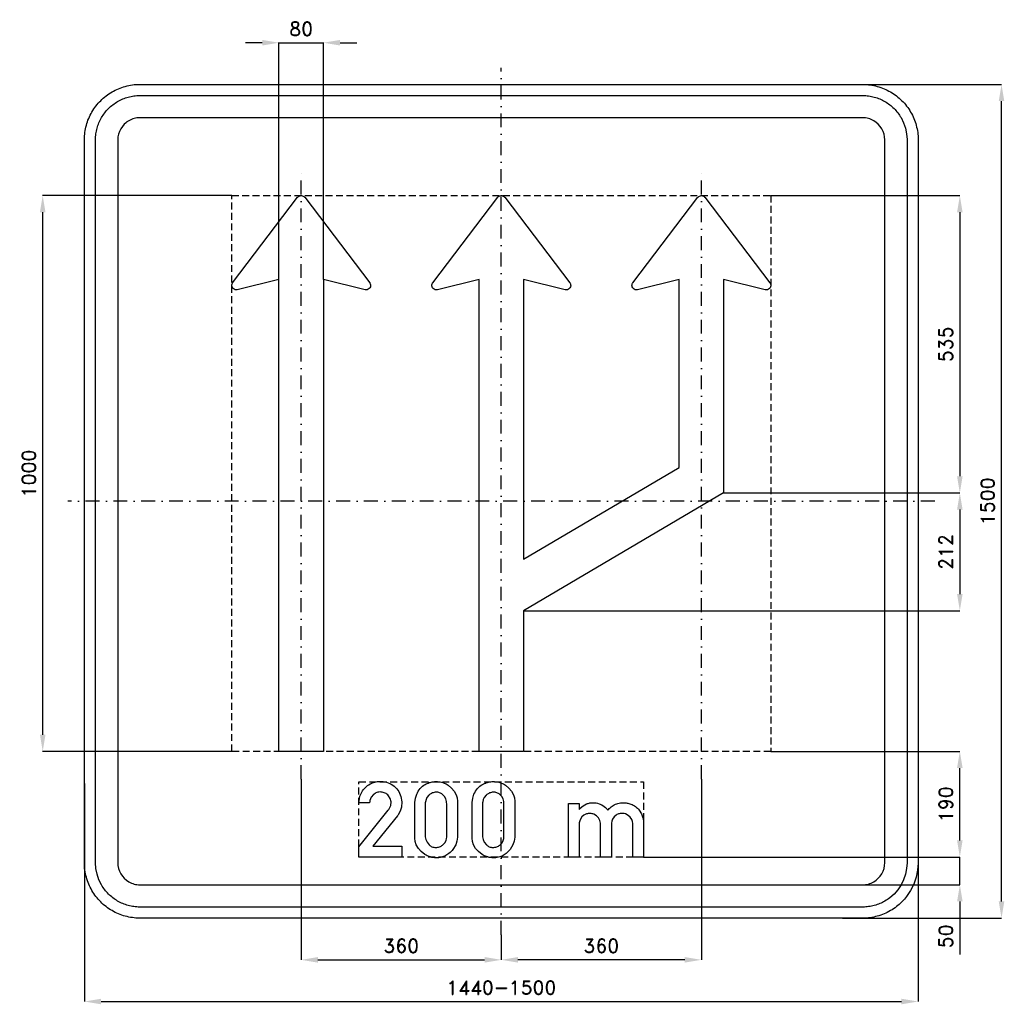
# Model space of a CAD drawing. Header units: millimetres. Extents: x -866 to 905, y -905 to 866.
import ezdxf

# ---------------------------------------------------------------- set-up
doc = ezdxf.new("R2010")
doc.units = ezdxf.units.MM
doc.header["$LTSCALE"] = 5
doc.linetypes.add('ČERCHOVANÁX2', pattern=[2, 1, -0.5, 0, -0.5])
doc.linetypes.add('ČÁRKOVANÁX2', pattern=[1.5, 1, -0.5])
doc.layers.add('Kóty', color=2, linetype='Continuous')
doc.layers.add('Značka', color=7, linetype='Continuous')
doc.styles.get("Standard").update_dxf_attribs({"font": 'romand.shx', "height": 25})
doc.dimstyles.get("Standard").update_dxf_attribs({"dimtxt": 25, "dimasz": 30, "dimexe": 0.18, "dimexo": 0.0625, "dimgap": 12.5, "dimtad": 1, "dimdec": 0, "dimzin": 0, "dimdsep": 46, "dimtxsty": 'Standard', "dimcen": 0.09, "dimadec": 0, "dimazin": 0, "dimtfac": 1, "dimtdec": 0, "dimtofl": 0, "dimtmove": 0, "dimatfit": 3, "dimfxl": 1, "dimtolj": 1, "dimtzin": 0, "dimarcsym": 0})

# ---------------------------------------------------------------- blocks, each defined once
blk = doc.blocks.new('*D0')
at = {"layer": 'Defpoints', "color": 0, "transparency": 16777216}
for p in [(-360, -500), (0, -780.0625), (0, -825)]:
    blk.add_point(p, dxfattribs=at)
at = {"layer": 'Kóty', "color": 0, "lineweight": -2, "transparency": 16777216}
for p, q in [((-360, -500.0625), (-360, -825.18)), ((0, -780.125), (0, -825.18)), ((-330, -825), (-30, -825))]:
    blk.add_line(p, q, dxfattribs=at)
at = {"layer": 'Kóty', "color": 0, "transparency": 16777216}
for points in [[(-330, -820), (-330, -830), (-360, -825)], [(-30, -820), (-30, -830), (0, -825)]]:
    blk.add_solid(points, dxfattribs=at)
at = {"layer": 'Kóty', "color": 0, "transparency": 16777216, "insert": (-180, -800), "char_height": 25, "attachment_point": 5}
blk.add_mtext('\\A1;360', dxfattribs=at)
blk = doc.blocks.new('*D1')
at = {"layer": 'Defpoints', "color": 0, "transparency": 16777216}
for p in [(360, -500), (0, -780), (0, -825)]:
    blk.add_point(p, dxfattribs=at)
at = {"layer": 'Kóty', "color": 0, "lineweight": -2, "transparency": 16777216}
for p, q in [((360, -500.0625), (360, -825.18)), ((0, -780.0625), (0, -825.18)), ((330, -825), (30, -825))]:
    blk.add_line(p, q, dxfattribs=at)
at = {"layer": 'Kóty', "color": 0, "transparency": 16777216}
for points in [[(30, -820), (30, -830), (0, -825)], [(330, -820), (330, -830), (360, -825)]]:
    blk.add_solid(points, dxfattribs=at)
at = {"layer": 'Kóty', "color": 0, "transparency": 16777216, "insert": (180, -800), "char_height": 25, "attachment_point": 5}
blk.add_mtext('\\A1;360', dxfattribs=at)
blk = doc.blocks.new('*D2')
at = {"layer": 'Defpoints', "color": 0, "transparency": 16777216}
for p in [(-750, -507.4), (750, -603.9), (750, -900)]:
    blk.add_point(p, dxfattribs=at)
at = {"layer": 'Kóty', "color": 0, "lineweight": -2, "transparency": 16777216}
for p, q in [((-750, -507.5), (-750, -900.2)), ((750, -603.9), (750, -900.2)), ((-720, -900), (720, -900))]:
    blk.add_line(p, q, dxfattribs=at)
at = {"layer": 'Kóty', "color": 0, "transparency": 16777216}
for points in [[(-720, -895), (-720, -905), (-750, -900)], [(720, -895), (720, -905), (750, -900)]]:
    blk.add_solid(points, dxfattribs=at)
at = {"layer": 'Kóty', "color": 0, "transparency": 16777216, "insert": (0, -875), "char_height": 25, "attachment_point": 5}
blk.add_mtext('\\A1;1440-1500', dxfattribs=at)
blk = doc.blocks.new('*D3')
at = {"layer": 'Defpoints', "color": 0, "transparency": 16777216}
for p in [(-825, 550), (-484.79, 550), (-484.79, -450)]:
    blk.add_point(p, dxfattribs=at)
at = {"layer": 'Kóty', "color": 0, "lineweight": -2, "transparency": 16777216}
for p, q in [((-484.8525, 550), (-825.18, 550)), ((-825, -420), (-825, 520)), ((-484.8525, -450), (-825.18, -450))]:
    blk.add_line(p, q, dxfattribs=at)
at = {"layer": 'Kóty', "color": 0, "transparency": 16777216}
for points in [[(-830, 520), (-820, 520), (-825, 550)], [(-830, -420), (-820, -420), (-825, -450)]]:
    blk.add_solid(points, dxfattribs=at)
at = {"layer": 'Kóty', "color": 0, "transparency": 16777216, "insert": (-850, 50), "char_height": 25, "attachment_point": 5, "rotation": 90}
blk.add_mtext('\\A1;1000', dxfattribs=at)
blk = doc.blocks.new('*D4')
at = {"layer": 'Defpoints', "color": 0, "transparency": 16777216}
for p in [(256, -640), (589.2, -690), (825, -690)]:
    blk.add_point(p, dxfattribs=at)
at = {"layer": 'Kóty', "color": 0, "lineweight": -2, "transparency": 16777216}
for p, q in [((825, -610), (825, -580)), ((256.1, -640), (825.2, -640)), ((589.2, -690), (825.2, -690)), ((825, -720), (825, -815.5))]:
    blk.add_line(p, q, dxfattribs=at)
at = {"layer": 'Kóty', "color": 0, "transparency": 16777216}
for points in [[(820, -610), (830, -610), (825, -640)], [(820, -720), (830, -720), (825, -690)]]:
    blk.add_solid(points, dxfattribs=at)
at = {"layer": 'Kóty', "color": 0, "transparency": 16777216, "insert": (800, -782.7), "char_height": 25, "attachment_point": 5, "rotation": 90}
blk.add_mtext('\\A1;50', dxfattribs=at)
blk = doc.blocks.new('*D5')
at = {"layer": 'Defpoints', "color": 0, "transparency": 16777216}
for p in [(484.79, -450), (825, -450), (256.03, -640)]:
    blk.add_point(p, dxfattribs=at)
at = {"layer": 'Kóty', "color": 0, "lineweight": -2, "transparency": 16777216}
for p, q in [((484.8525, -450), (825.18, -450)), ((825, -610), (825, -480)), ((256.0925, -640), (825.18, -640))]:
    blk.add_line(p, q, dxfattribs=at)
at = {"layer": 'Kóty', "color": 0, "transparency": 16777216}
for points in [[(820, -480), (830, -480), (825, -450)], [(820, -610), (830, -610), (825, -640)]]:
    blk.add_solid(points, dxfattribs=at)
at = {"layer": 'Kóty', "color": 0, "transparency": 16777216, "insert": (800, -545), "char_height": 25, "attachment_point": 5, "rotation": 90}
blk.add_mtext('\\A1;190', dxfattribs=at)
blk = doc.blocks.new('*D6')
at = {"layer": 'Defpoints', "color": 0, "transparency": 16777216}
for p in [(609.8, 750), (900, 750), (613.8, -750)]:
    blk.add_point(p, dxfattribs=at)
at = {"layer": 'Kóty', "color": 0, "lineweight": -2, "transparency": 16777216}
for p, q in [((609.8, 750), (900.2, 750)), ((900, -720), (900, 720)), ((613.8, -750), (900.2, -750))]:
    blk.add_line(p, q, dxfattribs=at)
at = {"layer": 'Kóty', "color": 0, "transparency": 16777216}
for points in [[(895, 720), (905, 720), (900, 750)], [(895, -720), (905, -720), (900, -750)]]:
    blk.add_solid(points, dxfattribs=at)
at = {"layer": 'Kóty', "color": 0, "transparency": 16777216, "insert": (875, 0), "char_height": 25, "attachment_point": 5, "rotation": 90}
blk.add_mtext('\\A1;1500', dxfattribs=at)
blk = doc.blocks.new('*D7')
at = {"layer": 'Defpoints', "color": 0, "transparency": 16777216}
for p in [(-320, 825), (-400, 399.21), (-320, 399.21)]:
    blk.add_point(p, dxfattribs=at)
at = {"layer": 'Kóty', "color": 0, "lineweight": -2, "transparency": 16777216}
for p, q in [((-430, 825), (-460, 825)), ((-400, 399.2725), (-400, 825.18)), ((-320, 399.2725), (-320, 825.18)), ((-290, 825), (-260, 825))]:
    blk.add_line(p, q, dxfattribs=at)
at = {"layer": 'Kóty', "color": 0, "transparency": 16777216}
for points in [[(-430, 830), (-430, 820), (-400, 825)], [(-290, 830), (-290, 820), (-320, 825)]]:
    blk.add_solid(points, dxfattribs=at)
at = {"layer": 'Kóty', "color": 0, "transparency": 16777216, "insert": (-360, 850), "char_height": 25, "attachment_point": 5}
blk.add_mtext('\\A1;80', dxfattribs=at)
blk = doc.blocks.new('*D9')
at = {"layer": 'Defpoints', "color": 0, "transparency": 16777216}
for p in [(484.79, 550), (400, 15), (825, 15)]:
    blk.add_point(p, dxfattribs=at)
at = {"layer": 'Kóty', "color": 0, "lineweight": -2, "transparency": 16777216}
for p, q in [((484.8525, 550), (825.18, 550)), ((825, 520), (825, 45)), ((400.0625, 15), (825.18, 15))]:
    blk.add_line(p, q, dxfattribs=at)
at = {"layer": 'Kóty', "color": 0, "transparency": 16777216}
for points in [[(820, 520), (830, 520), (825, 550)], [(820, 45), (830, 45), (825, 15)]]:
    blk.add_solid(points, dxfattribs=at)
at = {"layer": 'Kóty', "color": 0, "transparency": 16777216, "insert": (800, 282.5), "char_height": 25, "attachment_point": 5, "rotation": 90}
blk.add_mtext('\\A1;535', dxfattribs=at)
blk = doc.blocks.new('*D8')
at = {"layer": 'Defpoints', "color": 0, "transparency": 16777216}
for p in [(400, 15), (40, -197), (825, -197)]:
    blk.add_point(p, dxfattribs=at)
at = {"layer": 'Kóty', "color": 0, "lineweight": -2, "transparency": 16777216}
for p, q in [((400.0625, 15), (825.18, 15)), ((825, -15), (825, -167)), ((40.0625, -197), (825.18, -197))]:
    blk.add_line(p, q, dxfattribs=at)
at = {"layer": 'Kóty', "color": 0, "transparency": 16777216}
for points in [[(820, -15), (830, -15), (825, 15)], [(820, -167), (830, -167), (825, -197)]]:
    blk.add_solid(points, dxfattribs=at)
at = {"layer": 'Kóty', "color": 0, "transparency": 16777216, "insert": (800, -91), "char_height": 25, "attachment_point": 5, "rotation": 90}
blk.add_mtext('\\A1;212', dxfattribs=at)

msp = doc.modelspace()

# ---------------------------------------------------------------- linework, layer by layer
at = {"layer": 'Kóty'}
for points in [[(-400, 825), (-320, 825)], [(825, -690), (825, -640)]]:
    msp.add_lwpolyline(points, dxfattribs=at)
at = {"layer": 'Značka', "color": 6, "linetype": 'ČERCHOVANÁX2', "ltscale": 5}
for points in [[(0, -780), (0, 780)], [(-360, -500), (-360, 600)], [(360, -500), (360, 600)], [(360, -500), (360, 600)], [(780, 0), (-780, 0)]]:
    msp.add_lwpolyline(points, dxfattribs=at)
at = {"layer": 'Značka', "color": 5}
for points in [[(-650, -750), (-650.39, -749.9988), (-650.79, -749.9969, -0.032183), (-663.7, -749.0925, -0.0354395), (-676.39, -746.4557, -0.036257), (-688.66, -742.3068, -0.0344302), (-700.23, -736.4713, -0.0337135), (-711, -729.2849, -0.034097), (-720.71, -720.7107, -0.0342145), (-729.29, -711.0064, -0.0342268), (-736.47, -700.2266, -0.0340428), (-742.27, -688.6512, -0.0334252), (-746.46, -676.3873, -0.0341747), (-749.14, -663.6918, -0.0367361), (-750, -650.785), (-750, -650.393), (-750, -650), (-750, 650), (-750, 650.39), (-750, 650.79, -0.0321975), (-749.09, 663.7, -0.0354674), (-746.46, 676.39, -0.0363203), (-742.31, 688.66, -0.0344709), (-736.47, 700.23, -0.0337211), (-729.29, 711, -0.0340992), (-720.71, 720.71, -0.0342018), (-711.01, 729.29, -0.0342246), (-700.23, 736.47, -0.0340515), (-688.65, 742.27, -0.0334153), (-676.39, 746.46, -0.0341236), (-663.69, 749.14, -0.0367442), (-650.79, 750), (-650.39, 750), (-650, 750), (650, 750), (650.39, 750), (650.79, 750, -0.0321821), (663.7, 749.09, -0.0354474), (676.39, 746.46, -0.0362719), (688.66, 742.31, -0.0344334), (700.23, 736.47, -0.0337229), (711, 729.28, -0.0340912), (720.71, 720.71, -0.0342207), (729.29, 711.01, -0.0342246), (736.47, 700.23, -0.0340384), (742.27, 688.65, -0.0334249), (746.46, 676.39, -0.034173), (749.14, 663.69, -0.0367364), (750, 650.79), (750, 650.39), (750, 650), (750, -650), (750, -650.393), (750, -650.785), (749.09, -663.6978), (746.46, -676.3873), (742.31, -688.6591), (736.47, -700.2266), (729.28, -711.0042, -0.0341063), (720.71, -720.7107, -0.0342027), (711.01, -729.2931, -0.034227), (700.23, -736.4713, -0.0340442), (688.65, -742.2651, -0.0334113), (676.39, -746.4557, -0.0341218), (663.69, -749.1355, -0.0367434), (650.79, -749.9969), (650.39, -749.9989), (650, -750), (-650, -750)], [(-650, -730), (-650.31, -729.9991), (-650.63, -729.9975, -0.0321839), (-660.96, -729.274, -0.035448), (-671.11, -727.1646, -0.0362817), (-680.93, -723.8454, -0.0344216), (-690.18, -719.1771, -0.0337453), (-698.8, -713.4279, -0.0341022), (-706.57, -706.5685, -0.034186), (-713.43, -698.8051, -0.0342028), (-719.18, -690.1812), (-723.81, -680.921), (-727.16, -671.1098), (-729.31, -660.9534), (-730, -650.628), (-730, -650.314), (-730, -650), (-730, 650), (-730, 650.31), (-730, 650.63, -0.0321794), (-729.27, 660.96, -0.0354889), (-727.16, 671.11, -0.0362814), (-723.85, 680.93, -0.0344198), (-719.18, 690.18, -0.033728), (-713.43, 698.8, -0.0340731), (-706.57, 706.57, -0.0342387), (-698.81, 713.43, -0.0341991), (-690.18, 719.18, -0.0340344), (-680.92, 723.81, -0.0334143), (-671.11, 727.16, -0.0341236), (-660.95, 729.31, -0.0367402), (-650.63, 730), (-650.31, 730), (-650, 730), (650, 730), (650.31, 730), (650.63, 730, -0.032183), (660.96, 729.27, -0.0354467), (671.11, 727.16, -0.0362744), (680.93, 723.85, -0.0344144), (690.18, 719.18, -0.033745), (698.8, 713.43, -0.0340968), (706.57, 706.57, -0.0341871), (713.43, 698.81, -0.0342063), (719.18, 690.18), (723.81, 680.92), (727.16, 671.11), (729.31, 660.95), (730, 650.63), (730, 650.31), (730, 650), (730, -650), (730, -650.314), (730, -650.628), (729.27, -660.9582), (727.16, -671.1098), (723.85, -680.9273), (719.18, -690.1812), (713.43, -698.8034), (706.57, -706.5685), (698.81, -713.4345, -0.0342057), (690.18, -719.1771, -0.0340314), (680.92, -723.8121, -0.0334215), (671.11, -727.1646, -0.0341218), (660.95, -729.3084, -0.0367439), (650.63, -729.9975), (650.31, -729.9991), (650, -730), (-650, -730)], [(-650, -690), (650, -690), (650.16, -689.9995), (650.31, -689.9988, 0.0321848), (655.48, -689.637, 0.0354594), (660.55, -688.5823, 0.0362767), (665.46, -686.9227), (670.09, -684.5885), (674.4, -681.714), (678.28, -678.2843), (681.72, -674.4026), (684.59, -670.0906), (686.91, -665.4605), (688.58, -660.5549), (689.65, -655.4767), (690, -650.314), (690, -650.157), (690, -650), (690, 650), (690, 650.16), (690, 650.31), (689.64, 655.48), (688.58, 660.55), (686.92, 665.46), (684.59, 670.09), (681.71, 674.4), (678.28, 678.28), (674.4, 681.72), (670.09, 684.59), (665.46, 686.91, 0.0334086), (660.55, 688.58, 0.0341855), (655.48, 689.65, 0.0367465), (650.31, 690), (650.16, 690), (650, 690), (-650, 690), (-650.16, 690), (-650.31, 690, 0.0321848), (-655.48, 689.64, 0.0354579), (-660.55, 688.58, 0.0362712), (-665.46, 686.92, 0.0343823), (-670.09, 684.59, 0.0336505), (-674.4, 681.71), (-678.28, 678.28), (-681.72, 674.4), (-684.59, 670.09), (-686.91, 665.46), (-688.58, 660.55), (-689.65, 655.48), (-690, 650.31), (-690, 650.16), (-690, 650), (-690, -650), (-690, -650.157), (-690, -650.314), (-689.64, -655.4791), (-688.58, -660.5549), (-686.92, -665.4636), (-684.59, -670.0906), (-681.71, -674.4017), (-678.28, -678.2843), (-674.4, -681.7172), (-670.09, -684.5885), (-665.46, -686.9061, 0.0334044), (-660.55, -688.5823, 0.0341611), (-655.48, -689.6542, 0.0367494), (-650.31, -689.9988), (-650.16, -689.9996), (-650, -690)], [(-400, -450), (-400, 375.21), (-400, 399.21), (-474.96, 380.66), (-475.35, 380.58), (-475.74, 380.51, -0.0524344), (-477.31, 380.43, -0.0527412), (-478.87, 380.68), (-480.7, 381.38), (-482.3, 382.54), (-483.58, 384.03), (-484.44, 385.8), (-484.86, 387.72), (-484.79, 389.68), (-484.4, 391.22), (-483.7, 392.62), (-483.48, 392.95), (-483.25, 393.27), (-366.37, 546.85), (-366.13, 547.13), (-365.89, 547.41), (-364.81, 548.4), (-363.55, 549.17), (-361.83, 549.8), (-360, 550, -0.0610197), (-358.17, 549.8), (-356.45, 549.17), (-355.18, 548.41), (-354.11, 547.41), (-353.87, 547.13), (-353.63, 546.85), (-236.75, 393.27), (-236.52, 392.95), (-236.3, 392.62), (-235.6, 391.21), (-235.21, 389.68), (-235.13, 387.72), (-235.56, 385.8), (-236.42, 384.03), (-237.7, 382.54), (-239.3, 381.39), (-241.13, 380.68), (-242.69, 380.42, -0.0574541), (-244.26, 380.51), (-244.65, 380.58), (-245.04, 380.66), (-320, 399.21), (-320, 375.21), (-320, -450), (-400, -450)], [(40, -450), (-40, -450), (-40, 375.21), (-40, 399.21), (-114.96, 380.66), (-115.35, 380.58), (-115.74, 380.51, -0.0525896), (-117.31, 380.43, -0.0527412), (-118.87, 380.68), (-120.7, 381.38), (-122.3, 382.54), (-123.58, 384.03), (-124.44, 385.8), (-124.86, 387.72), (-124.79, 389.68), (-124.4, 391.22), (-123.7, 392.62), (-123.48, 392.95), (-123.25, 393.27), (-6.37, 546.85), (-6.13, 547.13), (-5.89, 547.41), (-4.81, 548.4), (-3.55, 549.17), (-1.83, 549.8), (0, 550, -0.0610197), (1.83, 549.8), (3.55, 549.17), (4.82, 548.41), (5.89, 547.41), (6.13, 547.13), (6.37, 546.85), (123.25, 393.27), (123.48, 392.95), (123.7, 392.62), (124.4, 391.21), (124.79, 389.68), (124.87, 387.72), (124.44, 385.8), (123.58, 384.03), (122.3, 382.54), (120.7, 381.39), (118.87, 380.68), (117.31, 380.42, -0.0574541), (115.74, 380.51), (115.35, 380.58), (114.96, 380.66), (40, 399.21), (40, 375.21), (40, -104.159), (320, 60.73), (320, 375.21), (320, 399.21), (245.04, 380.66), (244.65, 380.58), (244.26, 380.51, -0.0524344), (242.69, 380.43), (241.13, 380.68), (239.3, 381.38), (237.7, 382.54), (236.42, 384.03), (235.56, 385.8), (235.14, 387.72), (235.21, 389.68), (235.6, 391.22), (236.3, 392.62), (236.52, 392.95), (236.75, 393.27), (353.63, 546.85), (353.87, 547.13), (354.11, 547.41), (355.19, 548.4), (356.45, 549.17), (358.17, 549.8), (360, 550, -0.0610197), (361.83, 549.8), (363.55, 549.17), (364.82, 548.41), (365.89, 547.41), (366.13, 547.13), (366.37, 546.85), (483.25, 393.27), (483.48, 392.95), (483.7, 392.62), (484.4, 391.21), (484.79, 389.68), (484.87, 387.72), (484.44, 385.8), (483.58, 384.03), (482.3, 382.54), (480.7, 381.39), (478.87, 380.68), (477.31, 380.42, -0.0574541), (475.74, 380.51), (475.35, 380.58), (474.96, 380.66), (400, 399.21), (400, 375.21), (400, 15), (40, -197), (40, -450)], [(-256.03, -640), (-256.03, -621.958), (-203.22, -555.498), (-202.45, -554.521), (-201.71, -553.516), (-198.85, -547.512), (-198.22, -540.887), (-199.61, -534.894), (-203.01, -529.694, 0.0982346), (-208.99, -525.033, 0.106106), (-216.25, -523.098, 0.106167), (-223.63, -524.027, 0.0999685), (-230.11, -527.837), (-234.15, -532.512), (-236.31, -538.159), (-236.64, -540.244), (-236.82, -542.35), (-256.03, -542.35), (-255.98, -540.535), (-255.89, -538.722), (-254.29, -530.616), (-250.83, -523.042, -0.0720932), (-244.4, -514.743, -0.0721515), (-235.92, -508.614, -0.0614748), (-227.77, -505.261, -0.0599347), (-219.03, -503.959, -0.0830637), (-206.56, -505.412, -0.0870209), (-195.24, -510.92, -0.0877339), (-186.16, -519.658, -0.0878147), (-180.63, -530.903), (-178.91, -540.504), (-179.73, -550.253), (-181.84, -557.506), (-185.48, -564.034), (-186.2, -565.02), (-186.94, -565.989), (-230.8, -620.734), (-178.97, -620.734), (-178.97, -640), (-256.03, -640)], [(-155.34, -544.094), (-155.35, -542.884), (-155.34, -541.675), (-154.46, -534.293), (-152.12, -527.162, -0.079491), (-145.92, -516.976, -0.0890461), (-136.81, -509.43, -0.0598101), (-129.83, -506.201, -0.0520107), (-122.29, -504.592, -0.0620122), (-112.46, -504.58, -0.0645235), (-102.96, -507.011, -0.0554083), (-95.61, -510.687), (-89.25, -515.884), (-84.57, -521.502), (-81.19, -527.964), (-79.46, -533.51), (-78.77, -539.256), (-78.74, -541.268), (-78.77, -543.278), (-78.77, -602.116), (-78.76, -603.325), (-78.77, -604.534), (-79.68, -611.531), (-81.99, -618.245), (-87.02, -626.695, -0.0659673), (-94.08, -633.545, -0.0610506), (-101.69, -638.187, -0.0641507), (-110.2, -640.802, -0.0696644), (-119.99, -641.323, -0.0674445), (-129.55, -639.198, -0.0568173), (-137.26, -635.548), (-144.06, -630.325), (-149.21, -624.754), (-152.92, -618.245), (-154.72, -612.326), (-155.34, -606.152), (-155.37, -604.131), (-155.34, -602.116), (-155.34, -544.094)], [(-52.33, -544.094), (-52.34, -542.884), (-52.33, -541.675), (-51.45, -534.293), (-49.11, -527.162, -0.079491), (-42.91, -516.976, -0.0890461), (-33.8, -509.43, -0.0598101), (-26.82, -506.201, -0.0520107), (-19.29, -504.592, -0.0620122), (-9.46, -504.58, -0.0645235), (0.05, -507.011, -0.0554083), (7.4, -510.687), (13.76, -515.884), (18.43, -521.502), (21.82, -527.964), (23.54, -533.51), (24.24, -539.256), (24.27, -541.268), (24.24, -543.278), (24.24, -602.116), (24.25, -603.325), (24.24, -604.534), (23.33, -611.531), (21.02, -618.245), (15.99, -626.695, -0.0659673), (8.92, -633.545, -0.0610506), (1.31, -638.187, -0.0641507), (-7.19, -640.802, -0.0696644), (-16.98, -641.323, -0.0674445), (-26.54, -639.198, -0.0568173), (-34.25, -635.548), (-41.06, -630.325), (-46.2, -624.754), (-49.91, -618.245), (-51.71, -612.326), (-52.33, -606.152), (-52.36, -604.131), (-52.33, -602.116), (-52.33, -544.094)], [(-136.81, -544.094), (-136.81, -602.116), (-136.82, -602.925), (-136.81, -603.733), (-135.86, -608.731), (-133.59, -613.408), (-129.76, -618.217, 0.0947302), (-124.71, -621.466, 0.108418), (-117.96, -622.799, 0.0875481), (-111.02, -621.466, 0.0781598), (-105.53, -618.612), (-101.34, -614.209), (-99.38, -610.531), (-98.36, -606.503), (-98.17, -604.314), (-98.12, -602.116), (-98.12, -544.094), (-98.25, -542.184), (-98.46, -540.283), (-99.73, -535.533), (-102.14, -531.198), (-106.72, -526.589, 0.0979295), (-112.62, -523.942, 0.0998364), (-119.19, -523.529, 0.0883358), (-125.51, -525.545, 0.0742349), (-130.17, -528.708), (-133.66, -533.055), (-135.4, -536.706), (-136.39, -540.62), (-136.63, -542.354), (-136.81, -544.094)], [(-33.8, -544.094), (-33.8, -602.116), (-33.81, -602.925), (-33.8, -603.733), (-32.85, -608.731), (-30.58, -613.408), (-26.75, -618.217, 0.0947302), (-21.71, -621.466, 0.108418), (-14.95, -622.799, 0.0875481), (-8.01, -621.466, 0.0781598), (-2.52, -618.612), (1.67, -614.209), (3.63, -610.531), (4.65, -606.503), (4.84, -604.314), (4.89, -602.116), (4.89, -544.094), (4.76, -542.184), (4.55, -540.283), (3.27, -535.533), (0.86, -531.198), (-3.72, -526.589, 0.0979295), (-9.61, -523.942, 0.0998364), (-16.18, -523.529, 0.0883358), (-22.51, -525.545, 0.0742349), (-27.16, -528.708), (-30.65, -533.055), (-32.39, -536.706), (-33.38, -540.62), (-33.62, -542.354), (-33.8, -544.094)], [(120.66, -639.986), (120.66, -543.517), (140.04, -543.517), (140.04, -554.261), (141.1, -553.087), (142.18, -551.941), (147.45, -547.642), (153.54, -544.558, -0.0497381), (159.36, -542.826, -0.0499281), (165.4, -542.28, -0.0446089), (170.78, -542.705, -0.0453626), (175.99, -544.08), (180.77, -546.2), (185.18, -549.03), (187.6, -550.943), (189.78, -553.108), (190.8, -554.331), (191.78, -555.597), (192.92, -554.243), (194.11, -552.925, -0.0720718), (201.34, -547.269, -0.0664649), (209.88, -543.756), (214.59, -542.683, -0.0358416), (219.38, -542.294, -0.0505108), (226.27, -542.853, -0.0496102), (232.97, -544.783, -0.0682931), (241.4, -549.328, -0.0733211), (248.21, -556.005), (252.23, -562.357), (254.83, -569.406), (255.46, -571.997), (255.86, -574.623), (255.96, -575.81), (256.03, -577), (256.03, -639.986), (236.66, -639.986), (236.66, -580.895), (236.64, -580.171), (236.61, -579.447), (236, -575.843), (234.68, -572.416), (232, -568.307), (228.33, -565.047), (223.5, -562.565, 0.0743145), (218.16, -561.587, 0.0807313), (212.29, -562.172, 0.0807337), (206.88, -564.583), (202.99, -567.785), (200.2, -571.923), (198.88, -575.415), (198.16, -579.081), (198.09, -579.609), (198.02, -580.136), (198.02, -639.986), (178.69, -639.986), (178.69, -580.516), (178.66, -579.707), (178.61, -578.898), (177.49, -574.076), (175.04, -569.716), (171.3, -565.774), (166.56, -563.092, 0.089034), (159.93, -561.603, 0.093647), (153.22, -562.544, 0.0732679), (148.64, -564.67), (144.85, -568.014), (141.72, -572.836), (140.21, -578.322), (140.12, -579.053), (140.04, -579.784), (140.04, -639.986), (120.66, -639.986)]]:
    msp.add_lwpolyline(points, format="xyb", dxfattribs=at)
at = {"layer": 'Značka', "color": 6, "linetype": 'ČÁRKOVANÁX2', "ltscale": 2.5}
for points in [[(-484.79, -450), (-484.79, 550), (484.79, 550), (484.79, -450), (-484.79, -450)], [(-256.03, -640), (-256.03, -505), (256.03, -505), (256.03, -640), (-256.03, -640)]]:
    msp.add_lwpolyline(points, dxfattribs=at)

# ---------------------------------------------------------------- dimensions: what is measured, and where the dimension line sits
at = {"layer": 'Kóty'}
for base, p1, p2, picture, middle in [((-320, 825), (-400, 399.21), (-320, 399.21), '*D7', (-360, 850)), ((0, -825), (-360, -500), (0, -780.0625), '*D0', (-180, -800)), ((0, -825), (360, -500), (0, -780), '*D1', (180, -800))]:
    dim = msp.add_linear_dim(base=base, p1=p1, p2=p2, dimstyle='Standard', dxfattribs=at)
    dim.commit()
    dim.dimension.update_dxf_attribs({"geometry": picture, "text_midpoint": middle})
for base, p1, p2, picture, middle in [((900, 750), (613.7639, -750), (609.7605, 750), '*D6', (875, 0)), ((-825, 550), (-484.79, -450), (-484.79, 550), '*D3', (-850, 50)), ((825, 15), (484.79, 550), (400, 15), '*D9', (800, 282.5)), ((825, -197), (400, 15), (40, -197), '*D8', (800, -91)), ((825, -450), (256.03, -640), (484.79, -450), '*D5', (800, -545)), ((825, -690), (256.03, -640), (589.157, -690), '*D4', (800, -782.7381))]:
    dim = msp.add_linear_dim(base=base, p1=p1, p2=p2, angle=90, dimstyle='Standard', dxfattribs=at)
    dim.commit()
    dim.dimension.update_dxf_attribs({"geometry": picture, "text_midpoint": middle})
dim = msp.add_linear_dim(base=(750, -900), p1=(-750, -507.4144), p2=(750, -603.8615), text='1440-1500', dimstyle='Standard', dxfattribs=at)
dim.commit()
dim.dimension.update_dxf_attribs({"geometry": '*D2', "text_midpoint": (0, -875)})

doc.saveas('drawing.dxf')
